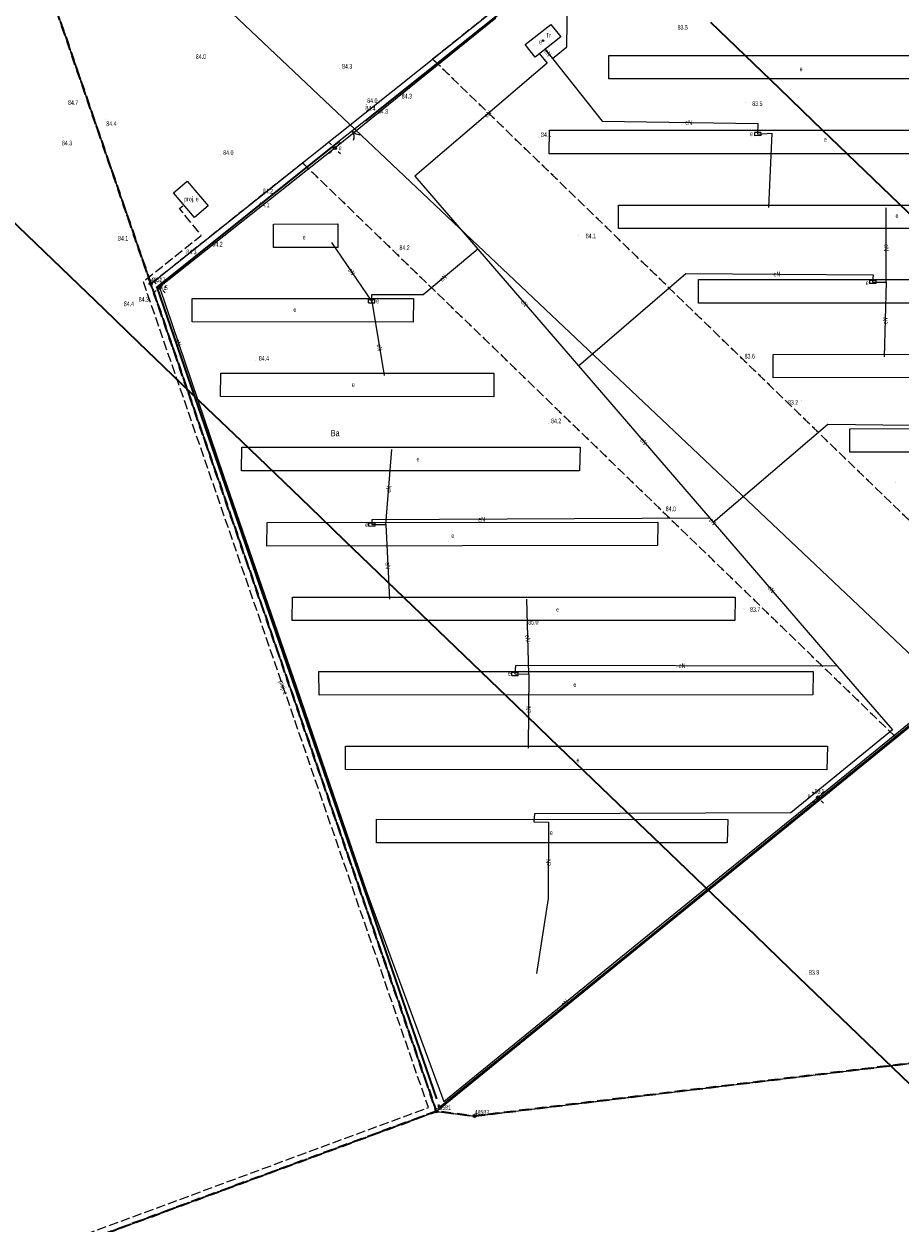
# Model space of a CAD drawing. Header units: metres. Extents: x 6524698 to 6533081, y 5883213 to 5896811.
# Tile 105 of 131: x 6528375 to 6528514, y 5891979 to 5892170. Entities that reach past the tile are written whole.
import ezdxf
from ezdxf.enums import TextEntityAlignment as Align

# ---------------------------------------------------------------- set-up
doc = ezdxf.new("R2010")
doc.units = ezdxf.units.M
for name, pattern in [('mapa zasadnicza$0$1.5_0.5', [2, 1.5, -0.5]), ('mapa zasadnicza$0$1.5_1.0', [2.5, 1.5, -1]), ('mapa zasadnicza$0$219-500', [0]), ('mapa zasadnicza$0$egkk-500', [2, 1.5, -0.5]), ('mapa zasadnicza$0$egug-500', [1, 0.5, -0.5]), ('mapa zasadnicza$0$otob_500', [0]), ('mapa zasadnicza$0$suep_wn_500', [0])]:
    doc.linetypes.add(name, pattern=pattern)
for name, color, linetype in [('mapa zasadnicza$0$000 Inne (niezydentyfikowane)', 7, 'Continuous'), ('mapa zasadnicza$0$202-punkt graniczny', 7, 'Continuous'), ('mapa zasadnicza$0$202-punkt graniczny-Atr103', 7, 'Continuous'), ('mapa zasadnicza$0$210-oznaczenie konturu użytku gruntowego', 7, 'Continuous'), ('mapa zasadnicza$0$216-obręb ewidencyjny', 7, 'Continuous'), ('mapa zasadnicza$0$217-kontur klasyfikacyjny', 7, 'Continuous'), ('mapa zasadnicza$0$218-kontur użytku gruntowego', 7, 'Continuous'), ('mapa zasadnicza$0$219-działka ewidencyjna', 7, 'Continuous'), ('mapa zasadnicza$0$brama', 7, 'Continuous'), ('mapa zasadnicza$0$elektroenergetyczne urządzenie techniczne', 7, 'Continuous'), ('mapa zasadnicza$0$elektroenergetyczne urządzenie techniczne-Atr17', 7, 'Continuous'), ('mapa zasadnicza$0$latarnia', 7, 'Continuous'), ('mapa zasadnicza$0$ogrodzenie trwałe', 7, 'Continuous'), ('mapa zasadnicza$0$pikieta naturalna', 7, 'Continuous'), ('mapa zasadnicza$0$pikieta naturalna-Atr2', 7, 'Continuous'), ('mapa zasadnicza$0$przewód elektroenergetyczny podziemny', 7, 'Continuous'), ('mapa zasadnicza$0$przewód elektroenergetyczny podziemny - ob. projektowany', 7, 'Continuous'), ('mapa zasadnicza$0$przewód elektroenergetyczny podziemny - ob. projektowany-Atr1', 7, 'Continuous'), ('mapa zasadnicza$0$przewód elektroenergetyczny podziemny-Atr1', 7, 'Continuous'), ('mapa zasadnicza$0$przewód elektroenergetyczny wysokiego napięcia', 7, 'Continuous'), ('mapa zasadnicza$0$stacja transformatorowa', 7, 'Continuous'), ('mapa zasadnicza$0$stacja transformatorowa-Atr17', 7, 'Continuous'), ('mapa zasadnicza$0$szafa elektroenergetyczna lub kontener', 7, 'Continuous'), ('mapa zasadnicza$0$szafa elektroenergetyczna lub kontener - ob. projektowany', 7, 'Continuous'), ('mapa zasadnicza$0$szafa elektroenergetyczna lub kontener - ob. projektowany-Atr17', 7, 'Continuous'), ('mapa zasadnicza$0$szafa elektroenergetyczna lub kontener-Atr17', 7, 'Continuous')]:
    doc.layers.add(name, color=color, linetype=linetype)
doc.styles.add('mapa zasadnicza$0$STANDARD', font='Working1250', dxfattribs={"width": 0.75})
doc.linetypes.add('mapa zasadnicza$0$902-500', pattern='A,3.75,0,[1,ksztalty.shx,S=0.5,R=0,X=0,Y=0],3.75', length=7.5)

# ---------------------------------------------------------------- blocks, each defined once
blk = doc.blocks.new('mapa zasadnicza$0$202')
at = {"color": 0, "linetype": 'Continuous', "lineweight": 0}
blk.add_circle((0, 0), 0.25, dxfattribs=at)
blk = doc.blocks.new('mapa zasadnicza$0$PW01')
at = {"linetype": 'Continuous', "lineweight": 13}
h = blk.add_hatch(color=0, dxfattribs=at)
edge = h.paths.add_edge_path()
edge.add_arc((0, 0), 0.045, 0, 360)
blk = doc.blocks.new('mapa zasadnicza$0$SM01')
at = {"color": 0, "linetype": 'Continuous', "lineweight": 13}
for p, q in [((-0.53, 0.531), (-0.883, 0.884)), ((0.531, 0.531), (0.884, 0.884)), ((-0.53, -0.53), (-0.883, -0.883)), ((0.531, -0.53), (0.884, -0.883))]:
    blk.add_line(p, q, dxfattribs=at)
blk.add_circle((0, 0), 0.25, dxfattribs=at)
blk = doc.blocks.new('mapa zasadnicza$0$US25')
at = {"linetype": 'Continuous', "lineweight": 0}
h = blk.add_hatch(color=0, dxfattribs=at)
edge = h.paths.add_edge_path()
edge.add_arc((0, 0), 0.2, 0, 360)
blk = doc.blocks.new('mapa zasadnicza$0$US18')
at = {"color": 0, "linetype": 'Continuous', "lineweight": 13}
for p, q in [((-0.5, -0.25), (-0.5, 0.25)), ((-0.5, 0.25), (0.5, 0.25)), ((0.5, -0.25), (0.5, 0.25)), ((-0.5, -0.25), (0.5, -0.25))]:
    blk.add_line(p, q, dxfattribs=at)
blk = doc.blocks.new('mapa zasadnicza$0$SUET')
at = {"linetype": 'Continuous'}
h = blk.add_hatch(color=0, dxfattribs=at)
h.dxf.hatch_style = 1
h.paths.add_polyline_path([(0.125, 0, 1), (-0.125, 0, 1)])
at = {"color": 0, "linetype": 'Continuous'}
blk.add_circle((0, 0), 0.125, dxfattribs=at)
blk = doc.blocks.new('mapa zasadnicza$0$OK02')
at = {"color": 0, "linetype": 'Continuous', "lineweight": 0}
for centre, start, end in [((-1.5, 0), 0, 60), ((1.5, 0), 120, 180)]:
    blk.add_arc(centre, 1.5, start, end, dxfattribs=at)

msp = doc.modelspace()

# ---------------------------------------------------------------- linework, layer by layer
at = {"layer": 'mapa zasadnicza$0$000 Inne (niezydentyfikowane)', "color": 7, "linetype": 'Continuous', "lineweight": 35, "flags": 128}
for points in [[(6528484.029, 5892170.371), (6528489.495, 5892165.114), (6528494.961, 5892159.857), (6528500.427, 5892154.6), (6528505.893, 5892149.344), (6528511.359, 5892144.087), (6528516.826, 5892138.83), (6528522.292, 5892133.573), (6528527.758, 5892128.317), (6528533.224, 5892123.06), (6528538.69, 5892117.803), (6528544.156, 5892112.546), (6528549.623, 5892107.29), (6528555.089, 5892102.033), (6528560.555, 5892096.776), (6528566.021, 5892091.519), (6528571.487, 5892086.262), (6528576.953, 5892081.006), (6528582.42, 5892075.749), (6528587.886, 5892070.492), (6528593.352, 5892065.235)], [(6528518.569, 5891998.414), (6528513.103, 5892003.671), (6528507.637, 5892008.928), (6528502.171, 5892014.185), (6528496.705, 5892019.441), (6528491.238, 5892024.698), (6528485.772, 5892029.955), (6528480.306, 5892035.212), (6528474.84, 5892040.469), (6528469.374, 5892045.725), (6528463.908, 5892050.982), (6528458.441, 5892056.239), (6528452.975, 5892061.496), (6528447.509, 5892066.752), (6528442.043, 5892072.009), (6528436.577, 5892077.266), (6528431.11, 5892082.523), (6528425.644, 5892087.779), (6528420.178, 5892093.036), (6528414.712, 5892098.293), (6528409.246, 5892103.55), (6528403.78, 5892108.807), (6528398.313, 5892114.063), (6528392.847, 5892119.32), (6528387.381, 5892124.577), (6528381.915, 5892129.834), (6528376.449, 5892135.09), (6528370.983, 5892140.347)]]:
    msp.add_lwpolyline(points, dxfattribs=at)
at = {"layer": 'mapa zasadnicza$0$216-obręb ewidencyjny', "color": 7, "linetype": 'mapa zasadnicza$0$1.5_1.0', "lineweight": 35, "flags": 128}
for points in [[(6532173.44, 5894410.01), (6532146.43, 5894429.98), (6532121.94, 5894448.08), (6532080.02, 5894478.35), (6532068.86, 5894486.41), (6532021.73, 5894514.79), (6531992.6, 5894532.32), (6531947.82, 5894561.73), (6531920.42, 5894579.72), (6531901.27, 5894596.07), (6531894.35, 5894601.98), (6531821.26, 5894724.08), (6531814.31, 5894735.1), (6531811.23, 5894740.03), (6531780.22, 5894789.63), (6531767.74, 5894809.58), (6531750.79, 5894849.18), (6531748.39, 5894858.64), (6531740.52, 5894889.65), (6531722.79, 5894966.32), (6531701.22, 5895053.01), (6531686.07, 5895129.36), (6531669.12, 5895211.17), (6531624.01, 5895310.47), (6531614.29, 5895347), (6531603.94, 5895412.88), (6531598.73, 5895467.38), (6531564.77, 5895613.69), (6531556.6, 5895663.96), (6531552.51, 5895710.75), (6531539.6, 5895773.55), (6531544.35, 5895780.58), (6531544.16, 5895788.15), (6531507.25, 5895943.86), (6531499.19, 5895972.02), (6531486.51, 5896006.52), (6531466.15, 5896076.08), (6531454.43, 5896110.08), (6531431.22, 5896177.42), (6531430.43, 5896180.2), (6531424.28, 5896202.02), (6531414.58, 5896246.77), (6531402.85, 5896288.93), (6531394.99, 5896317.17), (6531392.26, 5896327.01), (6531376.91, 5896381.63), (6531368.27, 5896412.35), (6531367.02, 5896416.62), (6531318.81, 5896568.61), (6531272.76, 5896714.08), (6531217.21, 5896664.26), (6531190.62, 5896638.08), (6531186.78, 5896634.37), (6531127.14, 5896577.43), (6531100.18, 5896551.88), (6531086.51, 5896538.77), (6530989.57, 5896445.82), (6530931.52, 5896386.36), (6530883.06, 5896340.67), (6530877.3, 5896336.6), (6530873.73, 5896334.08), (6530858.65, 5896322.14), (6530767.28, 5896233.73), (6530678.44, 5896145.87), (6530572.05, 5896045.16), (6530563.1, 5896037.12), (6530451.04, 5895932.33), (6530385.68, 5895871.76), (6530354.37, 5895842.65), (6530280.46, 5895771.72), (6530232.76, 5895726.03), (6530226.82, 5895720.96), (6530177.71, 5895672.11), (6530155.08, 5895649.47), (6530136.64, 5895629.41), (6530101.12, 5895593.57), (6530084.35, 5895577.66), (6530025.14, 5895520.24), (6530019.45, 5895515.19), (6530011.77, 5895512.95), (6529995.37, 5895498.34), (6529944.65, 5895450.1), (6529883.96, 5895391.89), (6529874.86, 5895383.05), (6529856.89, 5895365.59), (6529806.63, 5895317.74), (6529777.32, 5895289.82), (6529767.93, 5895280.88), (6529727.8, 5895242.98), (6529716.4, 5895232.24), (6529611.75, 5895132.35), (6529602.11, 5895123.44), (6529564.79, 5895088.95), (6529442.18, 5894971.11), (6529348, 5894880.66), (6529341.6, 5894874.72), (6529205.1, 5894745.94), (6529095.11, 5894642.73), (6528985.24, 5894540.2), (6528979.86, 5894535.18), (6528950.63, 5894507.69), (6528940.33, 5894498.09), (6528899.89, 5894460.41), (6528759.38, 5894329.94), (6528671.55, 5894242.83), (6528626.12, 5894197.75), (6528570.28, 5894143.23), (6528564.23, 5894137.3), (6528527.75, 5894101.56), (6528446.8, 5894020.71), (6528384.19, 5893957.79), (6528337.7, 5893910.96), (6528325.94, 5893899.11), (6528292.63, 5893867.35), (6528263.34, 5893839.22), (6528235.37, 5893817.79), (6528212.45, 5893801.88), (6528192.4, 5893787.97), (6528160.44, 5893751.29), (6528093.51, 5893704.95), (6528051.1, 5893681.86), (6527962.24, 5893630.13), (6527966.7, 5893563.53), (6527967.45, 5893552.31), (6527970.73, 5893522.51), (6527970.79, 5893518.44), (6527968.55, 5893513.63), (6527972.36, 5893501.34), (6527994.3, 5893412.78), (6528008.56, 5893361.13), (6528024.92, 5893315.29), (6528047.55, 5893241.88), (6528061.74, 5893201.21), (6528080.19, 5893144.58), (6528103.06, 5893080.73), (6528114.87, 5893046.22), (6528118.84, 5893029.51), (6528166.45, 5892875.8), (6528171.14, 5892860.59), (6528192.07, 5892792.85), (6528202.22, 5892766.07), (6528211.23, 5892742.29), (6528214.23, 5892726.13), (6528216.98, 5892718.27), (6528217.45, 5892695.43), (6528253.12, 5892581.84), (6528274.02, 5892507.32), (6528276.69, 5892498.16), (6528296.22, 5892421.59), (6528299.61, 5892411.02), (6528334.62, 5892315.93), (6528349.09, 5892260.65), (6528377.11, 5892179.95), (6528394.78, 5892128.68), (6528440.31, 5891996.73), (6528446.42, 5891995.98), (6528618.95, 5892016.86), (6528665.82, 5892020.2), (6528743.5, 5892026.91), (6528810.71, 5892032.32), (6528929.03, 5892047.18), (6529084.54, 5892065.08), (6529137.05, 5892069.83), (6529163.27, 5892079.55), (6529183.63, 5892087.79), (6529198.7, 5892096.25), (6529272.43, 5892137.61), (6529299.93, 5892161.54), (6529302.53, 5892163.8), (6529315.87, 5892175.4), (6529326.47, 5892184.67), (6529341.14, 5892199.13), (6529440.16, 5892285.12), (6529457.93, 5892308.5), (6529472.77, 5892323.9), (6529519.91, 5892352.88), (6529537.94, 5892368.41), (6529543.85, 5892373.51), (6529606.4, 5892445.37), (6529658.73, 5892492.51), (6529670.09, 5892502.74), (6529686.63, 5892522.04), (6529732.12, 5892575.11), (6529757.09, 5892610.5), (6529779.62, 5892651.92), (6529797.52, 5892678.13), (6529839.46, 5892724.94), (6529870.95, 5892781.67), (6529898.89, 5892809.16), (6529922.19, 5892839.09), (6529934.43, 5892854.81), (6529953.15, 5892874.17), (6529965.1, 5892886.47), (6530012.8, 5892917.44), (6530031.5, 5892919.94), (6530070.88, 5892925.19), (6530098.14, 5892934.36), (6530109.36, 5892938.08), (6530135.18, 5892952.7), (6530167.6, 5892981.5), (6530232.92, 5893051.1), (6530259.88, 5893074.62), (6530286.3, 5893097.64), (6530336.76, 5893153.84), (6530364.12, 5893172.96), (6530403.79, 5893201.82), (6530436.38, 5893225.27), (6530494.74, 5893292.49), (6530545.01, 5893335.37), (6530557.68, 5893347.81), (6530648.56, 5893425.65), (6530689.83, 5893451.62), (6530733.98, 5893475.6), (6530772.07, 5893505.94), (6530852.43, 5893590.07), (6530857.49, 5893597.21), (6530891.97, 5893643.79), (6530917.57, 5893672.17), (6530950.23, 5893698.89), (6530954.1, 5893702.06), (6530977.54, 5893721.23), (6531019.6, 5893747.15), (6531141.96, 5893812.02), (6531213.08, 5893849.19), (6531238.4, 5893862.2), (6531260.04, 5893873.32), (6531289.74, 5893888.58), (6531296.49, 5893892.05), (6531306.22, 5893896.94), (6531368.93, 5893928.43), (6531397.54, 5893942.83), (6531414.17, 5893951.2), (6531423.14, 5893955.72), (6531453.45, 5893971.02), (6531561.58, 5894025.58), (6531627.85, 5894057.85), (6531656.74, 5894073.39), (6531720.57, 5894105.2), (6531769.98, 5894129.46), (6531780.94, 5894134.72), (6531821.73, 5894154.36), (6531826.18, 5894156.65), (6531827.33, 5894157.24), (6531894.03, 5894191.64), (6531897.66, 5894193.45), (6532059.55, 5894273.99), (6532168.75, 5894325.46), (6532285.62, 5894379.19), (6532256.72, 5894387.98), (6532237.4, 5894391.85), (6532209.71, 5894397.39)], [(6528080.19, 5893144.58), (6528061.74, 5893201.21), (6528047.55, 5893241.88), (6528024.92, 5893315.29), (6528008.56, 5893361.13), (6527994.3, 5893412.78), (6527972.36, 5893501.34), (6527968.55, 5893513.63), (6527970.79, 5893518.44), (6527970.73, 5893522.51), (6527967.45, 5893552.31), (6527966.7, 5893563.53), (6527962.24, 5893630.13), (6528051.1, 5893681.86), (6528093.51, 5893704.95), (6528160.44, 5893751.29), (6528192.4, 5893787.97), (6528212.45, 5893801.88), (6528235.37, 5893817.79), (6528263.34, 5893839.22), (6528292.63, 5893867.35), (6528325.94, 5893899.11), (6528322.17, 5893903.05), (6528250.73, 5893995.91), (6528184.31, 5894083.49), (6528144.78, 5894142.59), (6528140.26, 5894150.17), (6528112.08, 5894189.3), (6528016.98, 5894319.35), (6528001.44, 5894344.63), (6527975.61, 5894386.54), (6527948.25, 5894431.11), (6527919.91, 5894480.01), (6527892.39, 5894527.5), (6527882.42, 5894543.56), (6527855.65, 5894587.93), (6527823.65, 5894640.97), (6527805.93, 5894633.3), (6527750.7, 5894622.26), (6527703.08, 5894611.82), (6527660.79, 5894602.88), (6527644.2, 5894599.12), (6527623.22, 5894594.36), (6527546.55, 5894577.52), (6527485.04, 5894564.12), (6527442.59, 5894555.97), (6527376.5, 5894538.97), (6527356.91, 5894534.04), (6527324.89, 5894525.35), (6527242.36, 5894508.66), (6527235, 5894507.23), (6527228.04, 5894506.29), (6527159.89, 5894496.69), (6527053.58, 5894471.18), (6527004.75, 5894459.61), (6526977.15, 5894360.97), (6526895.2, 5894390.7), (6526886.54, 5894409.25), (6526848.25, 5894423.17), (6526790.81, 5894405.63), (6526783.96, 5894403.77), (6526751.66, 5894393.24), (6526675.52, 5894369.12), (6526524.19, 5894423.84), (6526526.13, 5894397.23), (6526528.98, 5894342.85), (6526531.21, 5894300.39), (6526524.41, 5894296.52), (6526520.88, 5894294.84), (6526433.18, 5894243.61), (6526409.32, 5894231.32), (6526314.07, 5894204.53), (6526268.73, 5894188.91), (6526258.95, 5894183.01), (6526232.67, 5894174.45), (6526048.77, 5894185.58), (6526028.42, 5894185.14), (6525944.02, 5894189.55), (6525880.8, 5894192.86), (6525865.46, 5894208.87), (6525815.37, 5894268.24), (6525725.76, 5894354.61), (6525677.43, 5894405.04), (6525642.47, 5894443.85), (6525631.75, 5894455.74), (6525621.46, 5894467.17), (6525618.11, 5894470.89), (6525610.84, 5894478.96), (6525545.06, 5894551.99), (6525537.2, 5894560.72), (6525460.52, 5894338.76), (6525456.21, 5894326.33), (6525450.16, 5894308.9), (6525445.22, 5894294.63), (6525423.21, 5894231.15), (6525415.4, 5894208.63), (6525399.64, 5894161.49), (6525369.98, 5894072.79), (6525342.34, 5893997.91), (6525337.4, 5893981.36), (6525266.58, 5893924.52), (6525217.93, 5893885.48), (6525120.08, 5893806.06), (6525080.21, 5893781.94), (6525034.62, 5893753.64), (6524956.86, 5893706.08), (6524954.17, 5893701.72), (6524952.33, 5893698.77), (6524951.12, 5893696.84), (6524924.06, 5893653.68), (6524922.11, 5893650.61), (6524908.03, 5893628.41), (6524885.99, 5893594.37), (6524823.72, 5893494.6), (6524818.62, 5893484.85), (6524776.38, 5893404.01), (6524760.03, 5893372.45), (6524743.69, 5893340.87), (6524727.34, 5893309.3), (6524725.32, 5893305.6), (6524701.12, 5893258.79), (6524698.5, 5893253.75), (6524741.55, 5893198.86), (6524787.16, 5893135.47), (6524797.48, 5893113.55), (6524827.59, 5893049.65), (6524848.15, 5892993.16), (6524885, 5892891.94), (6524886.71, 5892887.25), (6524900.94, 5892860.83), (6524938.01, 5892801.88), (6524942.47, 5892794.78), (6524958.2, 5892763.24), (6524982.49, 5892709.34), (6524989.65, 5892692.64), (6525021.29, 5892644.7), (6525047.57, 5892607.1), (6525072.42, 5892559.28), (6525080.98, 5892544.34), (6525104.23, 5892503.81), (6525105.73, 5892501.2), (6525124.09, 5892461.96), (6525158, 5892390.4), (6525163.69, 5892366.6), (6525187.74, 5892266.07), (6525200.42, 5892203.7), (6525210.27, 5892167.69), (6525235.54, 5892075.31), (6525239, 5892035.46), (6525241.84, 5892018.03), (6525246.18, 5891943.28), (6525246.02, 5891937.6), (6525245.65, 5891924.05), (6525244.65, 5891887.35), (6525244.88, 5891861.21), (6525245.32, 5891811.32), (6525234.24, 5891649.83), (6525224.07, 5891546.78), (6525208.12, 5891507.31), (6525193.48, 5891471.08), (6525186.45, 5891448.59), (6525184.14, 5891444.14), (6525180.5, 5891437.11), (6525176.64, 5891433.3), (6525163.56, 5891420.57), (6525150.33, 5891406.73), (6525149.34, 5891405.88), (6525147.46, 5891404.1), (6525146.26, 5891402.89), (6525142.82, 5891399.45), (6525132.06, 5891389.06), (6525128.35, 5891385.34), (6525124.8, 5891381.67), (6525121.13, 5891378.06), (6525095.65, 5891351.83), (6525053.05, 5891307.97), (6525038.88, 5891292.8), (6525015.99, 5891261.95), (6524996.02, 5891237.19), (6524958.43, 5891186.61), (6524908.74, 5891119.69), (6524979.34, 5891082.37), (6525035.16, 5891054.09), (6525074.44, 5891035.78), (6525140.68, 5891002.24), (6525158.27, 5890993.31), (6525169.95, 5890987.37), (6525189.03, 5890979.26), (6525225.79, 5890963.63), (6525241.68, 5890952.94), (6525280.63, 5890926.71), (6525286.23, 5890923.62), (6525353.13, 5890886.67), (6525387.9, 5890862.89), (6525416.13, 5890848.06), (6525465.51, 5890821.53), (6525489.55, 5890809.17), (6525532.35, 5890788.13), (6525593.44, 5890757.92), (6525656.38, 5890722.42), (6525712.1, 5890690.97), (6525744.09, 5890674.26), (6525753.93, 5890669.12), (6525811.57, 5890638.94), (6525889.01, 5890598.56), (6525902.26, 5890595.95), (6525968.12, 5890559.29), (6526048.15, 5890515.81), (6526148.09, 5890465.98), (6526205.96, 5890434.59), (6526262.38, 5890404.11), (6526332.75, 5890374.64), (6526425.41, 5890334.29), (6526595.63, 5890279.11), (6526573.45, 5890132.21), (6526575.25, 5890133.06), (6526592.18, 5890129.32), (6526722.43, 5890098.71), (6526728.64, 5890098.03), (6526735.76, 5890098.07), (6526740.34, 5890097.85), (6526742.25, 5890097.45), (6526749.57, 5890095.95), (6526757.09, 5890094.4), (6526758.07, 5890090.77), (6526792.43, 5890086.11), (6526812.21, 5890083.05), (6526890.35, 5890080.91), (6526909.87, 5890084.83), (6526952.34, 5890094.44), (6526971.01, 5890104.38), (6526981, 5890111.26), (6526988.84, 5890116.67), (6527008.52, 5890134.26), (6527045.63, 5890148.55), (6527057.31, 5890152.25), (6527077.89, 5890166.68), (6527165.07, 5890215.69), (6527220.83, 5890245.22), (6527241.28, 5890253.87), (6527273.45, 5890274.12), (6527288.1, 5890288.63), (6527313.38, 5890308.14), (6527321.27, 5890314.22), (6527338.23, 5890321.73), (6527355.64, 5890331.57), (6527391.42, 5890349.92), (6527454.67, 5890547.02), (6527509.07, 5890729.27), (6527517.65, 5890758.02), (6527651.09, 5891150.82), (6527705.03, 5891299.34), (6527759.25, 5891463.12), (6527785.51, 5891547.1), (6527787.58, 5891553.86), (6527801.61, 5891598.79), (6527846.82, 5891746.29), (6528014.33, 5891830.31), (6528198.8, 5891907.55), (6528440.31, 5891996.73), (6528394.78, 5892128.68), (6528377.11, 5892179.95), (6528349.09, 5892260.65), (6528334.62, 5892315.93), (6528299.61, 5892411.02), (6528296.22, 5892421.59), (6528276.69, 5892498.16), (6528274.02, 5892507.32), (6528253.12, 5892581.84), (6528217.45, 5892695.43), (6528216.98, 5892718.27), (6528214.23, 5892726.13), (6528211.23, 5892742.29), (6528202.22, 5892766.07), (6528192.07, 5892792.85), (6528171.14, 5892860.59), (6528166.45, 5892875.8), (6528118.84, 5893029.51), (6528114.87, 5893046.22), (6528103.06, 5893080.73)], [(6528810.71, 5892032.32), (6528743.5, 5892026.91), (6528665.82, 5892020.2), (6528618.95, 5892016.86), (6528446.42, 5891995.98), (6528440.31, 5891996.73), (6528198.8, 5891907.55), (6528014.33, 5891830.31), (6527846.82, 5891746.29), (6527801.61, 5891598.79), (6527787.58, 5891553.86), (6527785.51, 5891547.1), (6527759.25, 5891463.12), (6527705.03, 5891299.34), (6527651.09, 5891150.82), (6527517.65, 5890758.02), (6527509.07, 5890729.27), (6527454.67, 5890547.02), (6527391.42, 5890349.92), (6527469.9, 5890380.85), (6527548.32, 5890411.76), (6527628.31, 5890449.47), (6527701.79, 5890487.35), (6527781.71, 5890531.45), (6527831.96, 5890559.17), (6527894.74, 5890596), (6527918.86, 5890538.44), (6527996.61, 5890364.36), (6528002.77, 5890340.12), (6528015.06, 5890276.2), (6528068.35, 5890122.94), (6528069.52, 5890117.74), (6528086.27, 5890073.01), (6528087.43, 5890069.91), (6528144.14, 5889918.51), (6528178.59, 5889821.74), (6528194.07, 5889776.62), (6528203.76, 5889751.35), (6528219.86, 5889705.13), (6528289.3, 5889557.06), (6528293.69, 5889548.36), (6528315.49, 5889501.75), (6528319.49, 5889494.06), (6528320.3, 5889498.78), (6528374.9, 5889392.75), (6528393.7, 5889357.37), (6528402.97, 5889333.92), (6528406.48, 5889321.22), (6528417.63, 5889287.69), (6528426.72, 5889250.74), (6528427.12, 5889249.1), (6528437.2, 5889208.11), (6528462.62, 5889141.48), (6528476.98, 5889088.52), (6528479.5, 5889060.26), (6528487.24, 5889042.5), (6528497.03, 5888999.3), (6528513.44, 5888948.22), (6528513.62, 5888944.51), (6528514.32, 5888935.53), (6528517.9, 5888889.57), (6528521.9, 5888874.59), (6528534.18, 5888828.64), (6528537.21, 5888800.87), (6528538.55, 5888788.67), (6528539.84, 5888759.55), (6528540.29, 5888749.47), (6528546.56, 5888728.63), (6528550.89, 5888720.89), (6528554.61, 5888714.22), (6528572.89, 5888682.85), (6528612.6, 5888606.5), (6528643.54, 5888542.38), (6528657.02, 5888506.94), (6528675.5, 5888460.67), (6528681.51, 5888445.9), (6528704.85, 5888377.17), (6528713.34, 5888354.12), (6528741.09, 5888278.42), (6528766.6, 5888207.14), (6528788.71, 5888147.82), (6528812.94, 5888083.84), (6528826.58, 5888045.33), (6528850.06, 5887982.04), (6528866.81, 5887934.63), (6528879.99, 5887896.72), (6528918.8, 5887790.89), (6528952.56, 5887701.57), (6529019.26, 5887707.89), (6529031.01, 5887709.01), (6529109.21, 5887715.92), (6529166.14, 5887721.78), (6529262.28, 5887731.31), (6529282.79, 5887731.14), (6529289.52, 5887663.25), (6529296.91, 5887588.72), (6529312.34, 5887533.26), (6529320.57, 5887503.67), (6529321.72, 5887480.33), (6529315.22, 5887418.55), (6529296.28, 5887374.9), (6529295.89, 5887348.38), (6529295.74, 5887344.56), (6529294.33, 5887253.59), (6529300.1, 5887247.3), (6529460.65, 5887265.28), (6529607.85, 5887282.19), (6529604.22, 5887244.37), (6529619.06, 5887245.53), (6529620.4, 5887245.61), (6529751.62, 5887253.65), (6529836.5, 5887258.86), (6529917.79, 5887263.83), (6530037.96, 5887271.18), (6530037.77, 5887311.55), (6530035.48, 5887465.82), (6530294.87, 5887497.94), (6530342.75, 5887503.87), (6530390.63, 5887509.81), (6530435.08, 5887515.31), (6530469.62, 5887519.59), (6530472.76, 5887520.14), (6530455.94, 5887633.47), (6530452.16, 5887659), (6530429.5, 5887800.32), (6530425.85, 5887820.62), (6530434.17, 5887821.11), (6530435.15, 5887821.09), (6530501.5, 5887826.49), (6530563.57, 5887831.54), (6530569.25, 5887832), (6530626.35, 5887836.71), (6530689.94, 5887841.95), (6530699.77, 5887842.77), (6530753.72, 5887845.97), (6530816.4, 5887849.69), (6530847.34, 5887851.53), (6530851.75, 5887851.79), (6530878, 5887853.36), (6530941.55, 5887857.17), (6531028.05, 5887862.36), (6531029.51, 5887862.54), (6531089.96, 5887870.11), (6531157.91, 5887878.61), (6531147.74, 5887927.21), (6531134.09, 5887992.44), (6531130.39, 5888022.23), (6531130.01, 5888024.33), (6531127.76, 5888039.49), (6531114.28, 5888108.63), (6531110.56, 5888127.5), (6531105.84, 5888172.24), (6531089.18, 5888214.66), (6531070.01, 5888263.46), (6531063.59, 5888283), (6531047.06, 5888328.03), (6531038.58, 5888352.41), (6531021.83, 5888400.87), (6531015.19, 5888413.6), (6531005.83, 5888460.28), (6531006, 5888467.6), (6531006.12, 5888486.87), (6531000.78, 5888546.56), (6530994.46, 5888582.13), (6530992.02, 5888587.87), (6530975.04, 5888631.61), (6530968.96, 5888647.12), (6530918.79, 5888737.7), (6530893.21, 5888788.19), (6530875.95, 5888835.79), (6530824.74, 5888967.12), (6530698.19, 5888957.37), (6530696.88, 5888957.26), (6530690.8, 5888956.75), (6530665.31, 5889016.21), (6530647.2, 5889058.57), (6530634.24, 5889085.41), (6530634.99, 5889106.79), (6530619.51, 5889109.25), (6530602.59, 5889110.21), (6530580.67, 5889109.48), (6530563.76, 5889105.91), (6530556.11, 5889102.91), (6530554.6, 5889108.92), (6530550.45, 5889111.73), (6530532.14, 5889151.93), (6530513.79, 5889192.45), (6530502.04, 5889258.4), (6530482.32, 5889287.2), (6530469.7, 5889327.04), (6530465.02, 5889440.31), (6530478.29, 5889507.42), (6530476.75, 5889539.74), (6530454.68, 5889579.85), (6530444.35, 5889666), (6530447.75, 5889689.9), (6530449.31, 5889721.21), (6530456.42, 5889744.94), (6530489.74, 5889803.92), (6530476.19, 5889829.67), (6530441.37, 5889895.14), (6530436.32, 5889900.67), (6530377.31, 5890013.31), (6530319.1, 5890126.26), (6530282.19, 5890186.6), (6530272.79, 5890201.79), (6530203.17, 5890307.87), (6530172.91, 5890358.56), (6530084.18, 5890524.8), (6530023.66, 5890630.14), (6529988.68, 5890702.02), (6529902.56, 5890854), (6529878.29, 5890895.67), (6529853.22, 5890939.23), (6529790.88, 5891059.39), (6529783.8, 5891073.31), (6529750.15, 5891126.7), (6529715.67, 5891191.31), (6529711.87, 5891220.22), (6529686.86, 5891413.55), (6529894.11, 5891526.79), (6529935.18, 5891550.85), (6529897.51, 5891589.82), (6529852.46, 5891637.21), (6529830.78, 5891658.8), (6529798.22, 5891693.91), (6529778.68, 5891710.68), (6529723.77, 5891769.55), (6529664.88, 5891829.87), (6529592.94, 5891899.3), (6529520.59, 5891969.98), (6529496.71, 5891996.9), (6529443.6, 5892048.07), (6529413.19, 5892074.88), (6529373, 5892116.29), (6529315.87, 5892175.4), (6529302.53, 5892163.8), (6529299.93, 5892161.54), (6529272.43, 5892137.61), (6529198.7, 5892096.25), (6529183.63, 5892087.79), (6529163.27, 5892079.55), (6529137.05, 5892069.83), (6529084.54, 5892065.08), (6528929.03, 5892047.18)]]:
    msp.add_lwpolyline(points, close=True, dxfattribs=at)
at = {"layer": 'mapa zasadnicza$0$217-kontur klasyfikacyjny', "color": 92, "linetype": 'mapa zasadnicza$0$egkk-500', "lineweight": 18, "flags": 128}
for points in [[(6528377.11, 5892179.95), (6528394.78, 5892128.68)], [(6528439.71, 5892164.51), (6528450.07, 5892172.78)], [(6528517.13, 5892089.58), (6528439.71, 5892164.51)], [(6528394.78, 5892128.68), (6528418.97, 5892147.97)], [(6528418.97, 5892147.97), (6528513.67, 5892056.3)], [(6528440.31, 5891996.73), (6528394.78, 5892128.68)], [(6528513.67, 5892056.3), (6528440.31, 5891996.73)], [(6528446.42, 5891995.98), (6528618.95, 5892016.86)], [(6528440.31, 5891996.73), (6528227.43, 5891918.12)], [(6528440.31, 5891996.73), (6528446.42, 5891995.98)]]:
    msp.add_lwpolyline(points, dxfattribs=at)
at = {"layer": 'mapa zasadnicza$0$218-kontur użytku gruntowego', "color": 3, "linetype": 'mapa zasadnicza$0$egug-500', "lineweight": 18, "flags": 128}
for points in [[(6528377.11, 5892179.95), (6528394.78, 5892128.68)], [(6528439.71, 5892164.51), (6528450.07, 5892172.78)], [(6528517.13, 5892089.58), (6528439.71, 5892164.51)], [(6528394.78, 5892128.68), (6528418.97, 5892147.97)], [(6528418.97, 5892147.97), (6528513.67, 5892056.3)], [(6528394.78, 5892128.68), (6528440.31, 5891996.73)], [(6528513.67, 5892056.3), (6528440.31, 5891996.73)], [(6528446.42, 5891995.98), (6528618.95, 5892016.86)], [(6528440.31, 5891996.73), (6528227.43, 5891918.12)], [(6528440.31, 5891996.73), (6528446.42, 5891995.98)]]:
    msp.add_lwpolyline(points, dxfattribs=at)
at = {"layer": 'mapa zasadnicza$0$219-działka ewidencyjna', "color": 7, "linetype": 'mapa zasadnicza$0$219-500', "lineweight": 18, "flags": 128}
for points in [[(6528377.11, 5892179.95), (6528394.78, 5892128.68)], [(6528394.78, 5892128.68), (6528458.59, 5892179.57)], [(6528394.78, 5892128.68), (6528440.31, 5891996.73)], [(6528440.31, 5891996.73), (6528547.84, 5892084.05)], [(6528446.42, 5891995.98), (6528618.95, 5892016.86)], [(6528198.8, 5891907.55), (6528440.31, 5891996.73)], [(6528440.31, 5891996.73), (6528446.42, 5891995.98)]]:
    msp.add_lwpolyline(points, dxfattribs=at)
at = {"layer": 'mapa zasadnicza$0$brama', "color": 7, "linetype": 'mapa zasadnicza$0$otob_500', "lineweight": 18, "flags": 128}
msp.add_lwpolyline([(6528428.99, 5892154.67), (6528424.83, 5892151.4)], dxfattribs=at)
at = {"layer": 'mapa zasadnicza$0$elektroenergetyczne urządzenie techniczne', "color": 1, "linetype": 'Continuous', "lineweight": 18, "flags": 128}
for points in [[(6528467.82, 5892165.08), (6528534.15, 5892165.06), (6528534.16, 5892161.36), (6528467.8, 5892161.33)], [(6528458.37, 5892153.15), (6528545.51, 5892153.15), (6528545.56, 5892149.4), (6528458.33, 5892149.4)], [(6528469.37, 5892141.21), (6528558.64, 5892141.2), (6528558.61, 5892137.48), (6528469.35, 5892137.46)], [(6528414.38, 5892138.18), (6528424.62, 5892138.2), (6528424.62, 5892134.46), (6528414.38, 5892134.46)], [(6528482.14, 5892129.33), (6528569.25, 5892129.36), (6528569.29, 5892125.59), (6528482.12, 5892125.6)], [(6528401.37, 5892126.33), (6528436.66, 5892126.31), (6528436.61, 5892122.57), (6528401.36, 5892122.59)], [(6528494.04, 5892117.41), (6528579.11, 5892117.56), (6528579.11, 5892113.83), (6528494, 5892113.66)], [(6528405.96, 5892114.44), (6528449.51, 5892114.4), (6528449.51, 5892110.66), (6528405.93, 5892110.67)], [(6528506.26, 5892105.53), (6528564.28, 5892105.58), (6528564.25, 5892101.82), (6528506.24, 5892101.8)], [(6528409.29, 5892102.61), (6528463.24, 5892102.6), (6528463.16, 5892098.87), (6528409.27, 5892098.85)], [(6528413.32, 5892090.59), (6528475.65, 5892090.65), (6528475.59, 5892086.94), (6528413.3, 5892086.86)], [(6528417.38, 5892078.71), (6528487.96, 5892078.72), (6528487.9, 5892074.99), (6528417.34, 5892074.96)], [(6528421.6, 5892066.83), (6528500.43, 5892066.86), (6528500.34, 5892063.12), (6528421.61, 5892063.09)], [(6528425.85, 5892054.96), (6528502.7, 5892054.94), (6528502.6, 5892051.19), (6528425.85, 5892051.25)], [(6528430.8, 5892043.3), (6528486.8, 5892043.28), (6528486.71, 5892039.54), (6528430.77, 5892039.52)]]:
    msp.add_lwpolyline(points, close=True, dxfattribs=at)
at = {"layer": 'mapa zasadnicza$0$ogrodzenie trwałe', "color": 7, "linetype": 'mapa zasadnicza$0$902-500', "lineweight": 35, "flags": 128}
for points in [[(6528607.13, 5892293.85), (6528605.5, 5892295.69), (6528428.99, 5892154.67)], [(6528688.45, 5892198.57), (6528440.85, 5891997.39), (6528440.65, 5891997.82)], [(6528424.83, 5892151.4), (6528395.76, 5892128.14), (6528440.34, 5891998.74)]]:
    msp.add_lwpolyline(points, dxfattribs=at)
at = {"layer": 'mapa zasadnicza$0$przewód elektroenergetyczny podziemny', "color": 1, "linetype": 'Continuous', "lineweight": 18, "flags": 128}
for points in [[(6528458.82, 5892164.56), (6528461.12, 5892166.44), (6528461.27, 5892178.13), (6528495.54, 5892177.71), (6528495.53, 5892176.26), (6528497.71, 5892176.57)], [(6528449.8, 5892171.03), (6528424.14, 5892150.31), (6528396.18, 5892128.13), (6528406.38, 5892098.03), (6528418.03, 5892064.33), (6528429.26, 5892031.62), (6528441.54, 5891998.3), (6528472.01, 5892023.17), (6528501.16, 5892046.76), (6528529.16, 5892069.55), (6528559.61, 5892094.2), (6528586.76, 5892116.01), (6528611.9, 5892136.63), (6528637.07, 5892157.06), (6528662.24, 5892177.45)], [(6528456.77, 5892165.34), (6528457.98, 5892163.83), (6528436.9, 5892145.81), (6528446.91, 5892134.21)], [(6528457.65, 5892166.04), (6528458.82, 5892164.56)], [(6528458.82, 5892164.56), (6528466.75, 5892154.6), (6528491.56, 5892154.21), (6528491.54, 5892152.53), (6528493.81, 5892152.69), (6528493.26, 5892140.82)], [(6528512.07, 5892128.95), (6528512.06, 5892140.8)], [(6528430.01, 5892125.9), (6528423.64, 5892135.27)], [(6528446.91, 5892134.21), (6528438.2, 5892126.88), (6528429.97, 5892126.91), (6528430.01, 5892125.9)], [(6528446.91, 5892134.21), (6528462.98, 5892115.58)], [(6528462.98, 5892115.58), (6528480.1, 5892130.33), (6528509.95, 5892130.07), (6528509.89, 5892128.95), (6528512.07, 5892128.95)], [(6528512.07, 5892128.95), (6528511.74, 5892117.02)], [(6528430.01, 5892125.9), (6528432.01, 5892114.03)], [(6528462.98, 5892115.58), (6528483.92, 5892091.29)], [(6528484.48, 5892090.65), (6528502.75, 5892106.26), (6528529.12, 5892105.98), (6528529.14, 5892105.19), (6528531.3, 5892105.18)], [(6528432.26, 5892090.29), (6528433.22, 5892102.24)], [(6528483.92, 5892091.29), (6528430.06, 5892091.02), (6528430.06, 5892090.3), (6528432.26, 5892090.29)], [(6528432.26, 5892090.29), (6528432.85, 5892078.36)], [(6528483.92, 5892091.29), (6528484.48, 5892090.65)], [(6528484.48, 5892090.65), (6528504.25, 5892067.72)], [(6528455.07, 5892066.44), (6528454.74, 5892078.37)], [(6528504.25, 5892067.72), (6528452.94, 5892067.8), (6528452.85, 5892066.48), (6528455.07, 5892066.44)], [(6528504.25, 5892067.72), (6528513.03, 5892057.53), (6528496.86, 5892044.34), (6528455.98, 5892044.15), (6528455.86, 5892042.86), (6528458.2, 5892042.82), (6528458.17, 5892030.66), (6528456.3, 5892018.72)], [(6528455.07, 5892066.44), (6528454.95, 5892054.61)]]:
    msp.add_lwpolyline(points, dxfattribs=at)
at = {"layer": 'mapa zasadnicza$0$przewód elektroenergetyczny podziemny - ob. projektowany', "color": 1, "linetype": 'mapa zasadnicza$0$1.5_0.5', "lineweight": 18, "flags": 128}
msp.add_lwpolyline([(6527867.72, 5891856.04), (6527870.55, 5891856.87), (6527923.82, 5891786.03), (6528013.91, 5891831.22), (6528198.43, 5891908.48), (6528216.79, 5891915.26), (6528220.16, 5891919.4), (6528240.79, 5891928.79), (6528266.23, 5891936.42), (6528274.38, 5891936.52), (6528439.05, 5891997.33), (6528393.6, 5892129.02), (6528402.84, 5892136.39), (6528399.39, 5892140.65), (6528400.23, 5892141.38)], dxfattribs=at)
at = {"layer": 'mapa zasadnicza$0$przewód elektroenergetyczny wysokiego napięcia', "color": 1, "linetype": 'mapa zasadnicza$0$suep_wn_500', "lineweight": 18, "flags": 128}
msp.add_lwpolyline([(6528580.95, 5892008.05), (6528365.73, 5892211.58)], dxfattribs=at)
at = {"layer": 'mapa zasadnicza$0$szafa elektroenergetyczna lub kontener', "color": 1, "linetype": 'Continuous', "lineweight": 18, "flags": 128}
msp.add_lwpolyline([(6528456.08, 5892164.79), (6528454.49, 5892166.79), (6528458.56, 5892170.02), (6528460.15, 5892168.03)], close=True, dxfattribs=at)
at = {"layer": 'mapa zasadnicza$0$szafa elektroenergetyczna lub kontener - ob. projektowany', "color": 1, "linetype": 'Continuous', "lineweight": 18, "flags": 128}
msp.add_lwpolyline([(6528398.41, 5892143.19), (6528400.58, 5892145.04), (6528403.93, 5892141.1), (6528401.76, 5892139.25)], close=True, dxfattribs=at)

# ---------------------------------------------------------------- block references
at = {"layer": 'mapa zasadnicza$0$202-punkt graniczny', "color": 7, "linetype": 'Continuous', "lineweight": 18}
for p in [(6528394.78, 5892128.68), (6528440.31, 5891996.73), (6528446.42, 5891995.98)]:
    msp.add_blockref('mapa zasadnicza$0$202', p, dxfattribs=at)
at = {"layer": 'mapa zasadnicza$0$brama', "color": 7, "linetype": 'Continuous', "lineweight": 18, "rotation": 218.169}
msp.add_blockref('mapa zasadnicza$0$OK02', (6528426.91, 5892153.035), dxfattribs=at)
at = {"layer": 'mapa zasadnicza$0$elektroenergetyczne urządzenie techniczne', "color": 1, "linetype": 'Continuous', "lineweight": 18}
for p in [(6528424.14, 5892150.31), (6528396.18, 5892128.13), (6528501.16, 5892046.76)]:
    msp.add_blockref('mapa zasadnicza$0$US25', p, dxfattribs=at)
at = {"layer": 'mapa zasadnicza$0$latarnia', "color": 7, "linetype": 'Continuous', "lineweight": 18}
for p in [(6528424.14, 5892150.31), (6528396.18, 5892128.13), (6528501.16, 5892046.76)]:
    msp.add_blockref('mapa zasadnicza$0$SM01', p, dxfattribs=at)
at = {"layer": 'mapa zasadnicza$0$pikieta naturalna', "color": 7, "linetype": 'Continuous', "lineweight": 13}
for p in [(6528478.4, 5892169.15), (6528401.97, 5892165.62), (6528424.92, 5892162.94), (6528383.63, 5892158.16), (6528429.1, 5892157.3), (6528429.12, 5892157.22), (6528433.7, 5892158.76), (6528489.68, 5892157.6), (6528430.66, 5892155.82), (6528387.52, 5892154.85), (6528380.78, 5892151.93), (6528456.68, 5892152.06), (6528405.96, 5892149.19), (6528412.77, 5892143.73), (6528411.66, 5892141.62), (6528463.02, 5892136.43), (6528389.56, 5892135.55), (6528401.35, 5892134.17), (6528403.69, 5892135.24), (6528434.02, 5892134.06), (6528394.78, 5892128.68), (6528394.07, 5892127.1), (6528395.51, 5892128.13), (6528390.86, 5892125.87), (6528488.46, 5892117.41), (6528411.54, 5892116.43), (6528498.59, 5892110.07), (6528458.25, 5892106.42), (6528513.52, 5892097.02), (6528476.57, 5892092.38), (6528489.38, 5892076.88), (6528454.65, 5892074.35), (6528503.01, 5892047.43), (6528499.31, 5892018.49)]:
    msp.add_blockref('mapa zasadnicza$0$PW01', p, dxfattribs=at)
at = {"layer": 'mapa zasadnicza$0$stacja transformatorowa', "color": 1, "linetype": 'Continuous', "lineweight": 18}
msp.add_blockref('mapa zasadnicza$0$SUET', (6528457.32, 5892167.41), dxfattribs=at)
at = {"layer": 'mapa zasadnicza$0$szafa elektroenergetyczna lub kontener', "color": 1, "linetype": 'Continuous', "lineweight": 18}
for p, rotation in [((6528491.54, 5892152.53), 180.7739999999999), ((6528509.89, 5892128.95), 179.17), ((6528430.01, 5892125.9), 0.437), ((6528430.06, 5892090.3), 0.506)]:
    msp.add_blockref('mapa zasadnicza$0$US18', p, dxfattribs=dict(at, rotation=rotation))
msp.add_blockref('mapa zasadnicza$0$US18', (6528452.85, 5892066.48), dxfattribs=at)

# ---------------------------------------------------------------- texts
at = {"layer": 'mapa zasadnicza$0$202-punkt graniczny-Atr103', "color": 7, "style": 'mapa zasadnicza$0$STANDARD', "width": 0.667}
for s, p in [('48527', (6528394.78, 5892128.68)), ('48581', (6528440.31, 5891996.73)), ('48582', (6528446.42, 5891995.98))]:
    msp.add_text(s, height=0.75, dxfattribs=at).set_placement(p, align=Align.BOTTOM_LEFT)
at = {"layer": 'mapa zasadnicza$0$210-oznaczenie konturu użytku gruntowego', "color": 3, "linetype": 'Continuous', "lineweight": 18, "style": 'mapa zasadnicza$0$STANDARD', "width": 0.79}
msp.add_text('Ba', height=1, dxfattribs=at).set_placement((6528423.49, 5892104.36))
at = {"layer": 'mapa zasadnicza$0$elektroenergetyczne urządzenie techniczne-Atr17', "color": 1, "style": 'mapa zasadnicza$0$STANDARD', "width": 0.667}
for p in [(6528498.25, 5892162.55), (6528502.13, 5892151.31), (6528424.76, 5892149.97), (6528513.54, 5892139.16), (6528419.01, 5892135.73), (6528396.83, 5892127.72), (6528417.53, 5892124.19), (6528426.85, 5892112.21), (6528437.17, 5892100.34), (6528442.72, 5892088.14), (6528459.43, 5892076.37), (6528462.17, 5892064.4), (6528462.67, 5892052.38), (6528499.52, 5892046.68), (6528458.42, 5892040.78)]:
    msp.add_text('e', height=0.75, dxfattribs=at).set_placement(p)
at = {"layer": 'mapa zasadnicza$0$pikieta naturalna-Atr2', "color": 7, "style": 'mapa zasadnicza$0$STANDARD', "width": 0.667}
for s, p in [('83.5', (6528478.79, 5892169.17)), ('84.3', (6528425.28, 5892162.96)), ('84.3', (6528434.8, 5892158.2)), ('84.7', (6528381.6, 5892157.18)), ('84.0', (6528429.3, 5892157.5)), ('83.5', (6528490.69, 5892157.02)), ('84.1', (6528457.01, 5892152.07)), ('84.0', (6528406.34, 5892149.19)), ('84.1', (6528389.56, 5892135.55)), ('84.1', (6528464.14, 5892135.92)), ('84.2', (6528404.61, 5892134.61)), ('84.2', (6528434.44, 5892134.03)), ('84.1', (6528394.98, 5892128.88)), ('84.5', (6528395.85, 5892127.66)), ('84.3', (6528392.86, 5892125.81)), ('84.4', (6528412.01, 5892116.41)), ('83.6', (6528489.47, 5892116.75)), ('83.2', (6528496.39, 5892109.39)), ('84.2', (6528458.62, 5892106.43)), ('84.0', (6528476.9, 5892092.41)), ('83.7', (6528490.34, 5892076.35)), ('85.0', (6528454.97, 5892074.34)), ('83.8', (6528499.74, 5892018.51))]:
    msp.add_text(s, height=0.75, dxfattribs=at).set_placement(p)
for s, p in [('84.0', (6528401.97, 5892165.27)), ('84.4', (6528429, 5892157.03)), ('84.4', (6528387.69, 5892154.55)), ('84.3', (6528380.62, 5892151.49)), ('84.2', (6528412.66, 5892143.81)), ('84.3', (6528400.45, 5892134.12)), ('84.4', (6528390.48, 5892125.84))]:
    msp.add_text(s, height=0.75, dxfattribs=at).set_placement(p, align=Align.TOP_LEFT)
for s, p in [('84.3', (6528431, 5892156.15)), ('84.1', (6528412.08, 5892141.25)), ('83.5', (6528500.65, 5892047.75))]:
    msp.add_text(s, height=0.75, dxfattribs=at).set_placement(p, align=Align.MIDDLE_LEFT)
at = {"layer": 'mapa zasadnicza$0$przewód elektroenergetyczny podziemny - ob. projektowany-Atr1', "color": 1, "style": 'mapa zasadnicza$0$STANDARD', "width": 0.667}
msp.add_text('proj. e', height=0.75, rotation=289.041, dxfattribs=at).set_placement((6528415.56, 5892065.39), align=Align.MIDDLE_LEFT)
at = {"layer": 'mapa zasadnicza$0$przewód elektroenergetyczny podziemny-Atr1', "color": 1, "style": 'mapa zasadnicza$0$STANDARD', "width": 0.667}
for rotation, p in [(308.327, (6528457.76, 5892165.9)), (40.525, (6528448.11, 5892155.39)), (359.099, (6528480.02, 5892154.39)), (270.048, (6528512.07, 5892134.97)), (304.209, (6528426.52, 5892131.03)), (359.501, (6528494.09, 5892130.21)), (40.082, (6528441, 5892129.24)), (310.78, (6528454, 5892125.99)), (88.415, (6528511.88, 5892122.24)), (-71.28, (6528399, 5892119.82)), (279.564, (6528431.17, 5892119.03)), (310.764, (6528473.02, 5892103.94)), (85.407, (6528432.67, 5892095.4)), (0.287, (6528447.01, 5892091.1)), (311.185, (6528484.03, 5892091.16)), (272.831, (6528432.56, 5892084.27)), (310.767, (6528493.37, 5892080.34)), (271.584, (6528454.9, 5892072.66)), (359.91, (6528478.97, 5892067.77)), (89.419, (6528455.01, 5892060.23)), (89.858, (6528458.18, 5892035.86)), (39.222, (6528460.39, 5892013.69))]:
    msp.add_text('eN', height=0.75, rotation=rotation, dxfattribs=at).set_placement(p, align=Align.MIDDLE_LEFT)
at = {"layer": 'mapa zasadnicza$0$stacja transformatorowa-Atr17', "color": 1, "style": 'mapa zasadnicza$0$STANDARD', "width": 0.667}
msp.add_text('Tr', height=0.75, dxfattribs=at).set_placement((6528457.82, 5892167.91))
at = {"layer": 'mapa zasadnicza$0$szafa elektroenergetyczna lub kontener - ob. projektowany-Atr17', "color": 1, "style": 'mapa zasadnicza$0$STANDARD', "width": 0.667}
msp.add_text('proj. e', height=0.75, dxfattribs=at).set_placement((6528400.11, 5892141.8))
at = {"layer": 'mapa zasadnicza$0$szafa elektroenergetyczna lub kontener-Atr17', "color": 1, "style": 'mapa zasadnicza$0$STANDARD', "width": 0.667}
for p in [(6528456.68, 5892166.84), (6528490.35, 5892152.2), (6528508.8, 5892128.45), (6528430.71, 5892125.55), (6528428.98, 5892089.91), (6528451.75, 5892066.16)]:
    msp.add_text('e', height=0.75, dxfattribs=at).set_placement(p)

doc.saveas('drawing.dxf')
